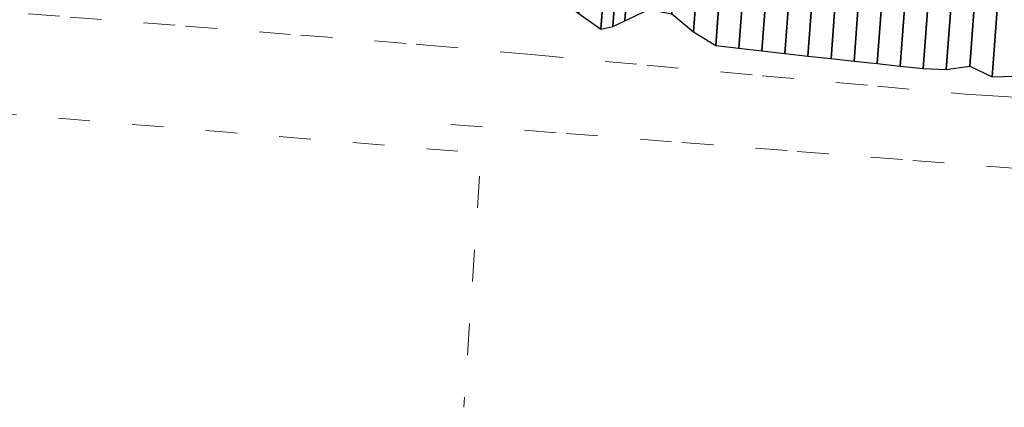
# Model space of a CAD drawing. Extents: x 1898858 to 1901081, y 702374 to 703323.
# Tile 4 of 256: x 1899453 to 1899538, y 703196 to 703229. Entities that reach past the tile are written whole.
import ezdxf

# ---------------------------------------------------------------- set-up
doc = ezdxf.new("R2010")
doc.units = 0
doc.header["$MEASUREMENT"] = 0
for name, pattern in [('DGN Style 5', [6.378144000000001, 2.73349, -3.644654]), ('gasex', [0]), ('sanex', [0]), ('teleex', [0])]:
    doc.linetypes.add(name, pattern=pattern)
for name, color, linetype, lineweight in [('DT_P_Tie', 94, 'Continuous', 0), ('MD_P_Surface_Finished_Grade', 94, 'Continuous', 30), ('UT_X_Gas', 40, 'gasex', 0), ('UT_X_Sanitary_Line', 3, 'sanex', 0), ('UT_X_Telecom', 30, 'teleex', 0)]:
    doc.layers.add(name, color=color, linetype=linetype, lineweight=lineweight)

# ---------------------------------------------------------------- blocks, each defined once
blk = doc.blocks.new('*U22')
at = {"layer": 'DT_P_Tie'}
for points in [[(1899501.363169, 703229.956078, 987.741854), (1899503.269074, 703228.609816, 987.494683), (1899504.289251, 703228.845736, 987.599031), (1899505.327974, 703229.332457, 987.757568), (1899507.405422, 703230.305901, 988.074641)], [(1899509.383558, 703229.936398, 988.055051), (1899511.27375, 703228.377657, 987.732215), (1899513.191612, 703227.193085, 987.503177), (1899515.179846, 703226.96013, 987.512693), (1899517.16808, 703226.727175, 987.522209), (1899519.156633, 703226.498524, 987.532125), (1899521.146027, 703226.281253, 987.543101), (1899523.135421, 703226.063982, 987.554077), (1899525.124815, 703225.846712, 987.565053), (1899527.114209, 703225.629441, 987.576029), (1899529.103856, 703225.415605, 987.587324), (1899531.093482, 703225.201465, 987.598591), (1899533.092428, 703225.113369, 987.641456), (1899535.119919, 703225.411267, 987.781082), (1899537.057527, 703224.493706, 987.616013), (1899539.067073, 703224.548943, 987.70475)]]:
    blk.add_polyline3d(points, dxfattribs=at)

msp = doc.modelspace()

# ---------------------------------------------------------------- linework, layer by layer
at = {"layer": 'UT_X_Gas', "linetype": 'DGN Style 5'}
msp.add_polyline3d([(1899387.6141, 703234.9082, 982.613726), (1899397.58876, 703234.196757, 982.796788), (1899407.563421, 703233.485315, 983.677207), (1899417.538081, 703232.773872, 983.751049), (1899418.5766, 703232.6998, 983.704626), (1899427.507954, 703231.998534, 983.305173), (1899437.477271, 703231.21577, 983.645806), (1899447.446588, 703230.433006, 984.175147), (1899457.415905, 703229.650241, 984.67335), (1899467.385222, 703228.867477, 984.703613), (1899477.354539, 703228.084713, 984.195381), (1899487.323856, 703227.301949, 984.152664), (1899488.216, 703227.2319, 984.171235), (1899497.283221, 703226.402115, 984.360186), (1899507.241607, 703225.490776, 984.302688), (1899517.199994, 703224.579437, 984.325245), (1899527.15838, 703223.668097, 984.396392), (1899534.7309, 703222.9751, 984.51112), (1899537.122693, 703222.83597, 984.547267), (1899547.105817, 703222.255253, 984.951189)], dxfattribs=at)
at = {"layer": 'UT_X_Sanitary_Line', "linetype": 'DGN Style 5', "extrusion": (-0.0123947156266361, 0.0226594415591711, 0.9996664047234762), "elevation": -6626.846743, "flags": 128}
msp.add_lwpolyline([(-2003942.863744, 294535.95474), (-2003934.515438, 294530.447834), (-2003926.167132, 294524.940928), (-2003917.818826, 294519.434022), (-2003909.470519, 294513.927116), (-2003901.122213, 294508.42021), (-2003892.773907, 294502.913304), (-2003884.425601, 294497.406399), (-2003876.077295, 294491.899493), (-2003867.728988, 294486.392587), (-2003860.685052, 294481.7461)], dxfattribs=at)
at = {"layer": 'UT_X_Sanitary_Line', "linetype": 'DGN Style 5', "extrusion": (-0.0671025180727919, -0.997539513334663, 0.0203020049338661), "elevation": -828926.435864, "flags": 128}
msp.add_lwpolyline([(1848012.433744, 17815.092122), (1848012.433744, 17322.529933), (1848012.433744, 16829.967744), (1848012.433744, 16829.548569)], dxfattribs=at)
at = {"layer": 'UT_X_Telecom', "linetype": 'DGN Style 5'}
msp.add_polyline3d([(1899490.3114, 703220.362, 985.344043), (1899500.281269, 703219.586305, 984.944607), (1899510.251139, 703218.81061, 984.913232), (1899520.221008, 703218.034915, 985.063212), (1899530.190878, 703217.25922, 985.213192), (1899540.160747, 703216.483525, 985.454876)], dxfattribs=at)

# ---------------------------------------------------------------- block references
at = {"layer": 'DT_P_Tie'}
msp.add_blockref('*U22', (0, 0), dxfattribs=at)

# ---------------------------------------------------------------- meshes
at = {"layer": 'MD_P_Surface_Finished_Grade'}
mesh = msp.add_polyface(dxfattribs=at)
corners = [(1899479.910179, 703238.165433, 988.813485), (1899479.590282, 703233.839584, 987.72907), (1899481.521515, 703232.835835, 987.579649), (1899481.900676, 703237.963085, 988.864961), (1899483.504076, 703232.52616, 987.604354), (1899483.891174, 703237.760737, 988.916572), (1899485.56621, 703233.292519, 987.898937), (1899485.881671, 703237.558389, 988.968317), (1899487.63862, 703234.197843, 988.228491), (1899487.872169, 703237.356042, 989.020197), (1899489.60688, 703233.694787, 988.198751), (1899489.862666, 703237.153694, 989.065839), (1899491.590935, 703233.405329, 988.203664), (1899491.853164, 703236.951346, 989.092589), (1899493.593591, 703233.367393, 988.271764), (1899493.843661, 703236.748999, 989.119473), (1899495.600428, 703233.386001, 988.354172), (1899495.834159, 703236.546651, 989.146492), (1899497.545334, 703232.567126, 988.226773), (1899497.824656, 703236.344303, 989.173645), (1899499.45719, 703231.301345, 987.98891), (1899499.815154, 703236.141955, 989.202368), (1899501.363169, 703229.956078, 987.741854), (1899501.805651, 703235.939608, 989.241822), (1899503.269074, 703228.609816, 987.494683), (1899503.796149, 703235.73726, 989.28141), (1899504.289251, 703228.845736, 987.599031), (1899504.791398, 703235.636086, 989.301254), (1899505.327974, 703229.332457, 987.757568), (1899505.786646, 703235.534912, 989.312416), (1899507.405422, 703230.305901, 988.074641), (1899507.777144, 703235.332565, 989.334739), (1899509.383558, 703229.936398, 988.055051), (1899509.767642, 703235.130217, 989.357051), (1899511.27375, 703228.377657, 987.732215), (1899511.758139, 703234.927869, 989.37424), (1899513.191612, 703227.193085, 987.503177), (1899513.748637, 703234.725521, 989.391428), (1899515.179846, 703226.96013, 987.512693), (1899515.739134, 703234.523174, 989.408617), (1899517.16808, 703226.727175, 987.522209), (1899517.729632, 703234.320826, 989.425805), (1899519.156633, 703226.498524, 987.532125), (1899519.720129, 703234.118478, 989.442316), (1899521.146027, 703226.281253, 987.543101), (1899521.710627, 703233.916131, 989.457032), (1899523.135421, 703226.063982, 987.554077), (1899523.701124, 703233.713783, 989.471749), (1899525.124815, 703225.846712, 987.565053), (1899525.691622, 703233.511435, 989.486466), (1899527.114209, 703225.629441, 987.576029), (1899527.682119, 703233.309088, 989.501183), (1899529.103856, 703225.415605, 987.587324), (1899529.672617, 703233.10674, 989.515358), (1899531.093482, 703225.201465, 987.598591), (1899531.663114, 703232.904392, 989.529581), (1899533.092428, 703225.113369, 987.641456), (1899533.653612, 703232.702044, 989.543805), (1899535.119919, 703225.411267, 987.781082), (1899535.644109, 703232.499697, 989.558028), (1899537.057527, 703224.493706, 987.616013), (1899537.634607, 703232.297349, 989.572251), (1899539.067073, 703224.548943, 987.70475), (1899539.625104, 703232.095001, 989.596416), (1899541.070147, 703224.516668, 987.789431), (1899541.615602, 703231.892654, 989.638463), (1899543.08178, 703224.600125, 987.879475), (1899543.6061, 703231.690306, 989.65686), (1899545.093715, 703224.687668, 987.969708), (1899545.596597, 703231.487958, 989.674423), (1899547.102256, 703224.729319, 988.057815), (1899547.587095, 703231.28561, 989.701363), (1899549.117323, 703224.859212, 988.163723), (1899549.577592, 703231.083263, 989.723985), (1899551.162565, 703225.397158, 988.371261), (1899551.56809, 703230.880915, 989.745943), (1899553.203352, 703225.874858, 988.574058), (1899553.558587, 703230.678567, 989.778264), (1899554.225029, 703226.131066, 988.676822), (1899554.553836, 703230.577393, 989.791439), (1899555.248301, 703226.408831, 988.781282), (1899555.549085, 703230.47622, 989.800906)]
mesh.append_faces([[corners[k] for k in face] for face in [(0, 1, 2, 3), (3, 2, 4, 5), (5, 4, 6, 7), (7, 6, 8, 9), (9, 8, 10, 11), (11, 10, 12, 13), (13, 12, 14, 15), (15, 14, 16, 17), (17, 16, 18, 19), (19, 18, 20, 21), (21, 20, 22, 23), (23, 22, 24, 25), (25, 24, 26, 27), (27, 26, 28, 29), (29, 28, 30, 31), (31, 30, 32, 33), (33, 32, 34, 35), (35, 34, 36, 37), (37, 36, 38, 39), (39, 38, 40, 41), (41, 40, 42, 43), (43, 42, 44, 45), (45, 44, 46, 47), (47, 46, 48, 49), (49, 48, 50, 51), (51, 50, 52, 53), (53, 52, 54, 55), (55, 54, 56, 57), (57, 56, 58, 59), (59, 58, 60, 61), (61, 60, 62, 63), (63, 62, 64, 65), (65, 64, 66, 67), (67, 66, 68, 69), (69, 68, 70, 71), (71, 70, 72, 73), (73, 72, 74, 75), (75, 74, 76, 77), (77, 76, 78, 79), (79, 78, 80, 81)]])

doc.saveas('drawing.dxf')
